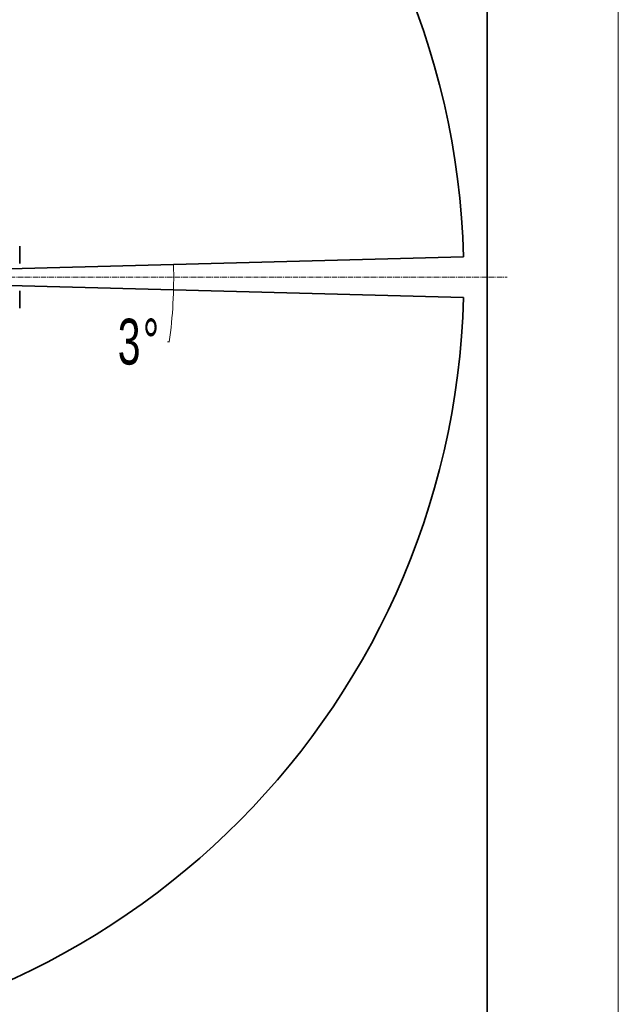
# Model space of a CAD drawing. Header units: millimetres. Extents: x -4455 to 4455, y -3150 to 3150.
# Tile 19 of 20: x 3085 to 4455, y -962 to 1293. Entities that reach past the tile are written whole.
import ezdxf

# ---------------------------------------------------------------- set-up
doc = ezdxf.new("R2010")
doc.units = ezdxf.units.MM
doc.linetypes.add('点画线', pattern=[18, 12, -2, 2, -2])
doc.layers.get('0').update_dxf_attribs({"lineweight": 35})
for name, color, linetype, lineweight in [('中心线层', 1, '点画线', 18), ('尺寸线层', 3, 'Continuous', 18), ('粗实线层', 7, 'Continuous', 35), ('细实线层', 7, 'Continuous', 18)]:
    doc.layers.add(name, color=color, linetype=linetype, lineweight=lineweight)
doc.styles.add('标准', font='txt', dxfattribs={"width": 0.667})
doc.dimstyles.new('标准', dxfattribs={"dimscale": 30, "dimtxt": 3.5, "dimasz": 4, "dimexe": 2, "dimexo": 0, "dimtad": 1, "dimdsep": 46, "dimtxsty": '标准', "dimblk": '_CAXARROW', "dimcen": 0, "dimdle": 6, "dimazin": 2, "dimtfac": 0.707107, "dimtdec": 3, "dimtmove": 2, "dimatfit": 3, "dimfxl": 1, "dimfrac": 2, "dimtolj": 1, "dimarcsym": 1})

# ---------------------------------------------------------------- blocks, each defined once
blk = doc.blocks.new('*X24')
at = {"layer": '尺寸线层', "color": 0, "linetype": 'Continuous', "transparency": 16777216}
blk.add_line((3427.3, 554.9), (3423.3, 554.9), dxfattribs=at)
blk.add_arc((2334.7, 703.3), 1102.6, 352.2644, 1.5, dxfattribs=at)
at = {"layer": '尺寸线层', "color": 0, "transparency": 16777216, "insert": (3358.5, 554.9), "char_height": 105, "width": 210, "attachment_point": 5, "line_spacing_factor": 1.15057, "style": '标准'}
blk.add_mtext('\\T1.1;3%%D', dxfattribs=at)
blk = doc.blocks.new('_CAXARROW')
blk.add_hatch(color=0).paths.add_polyline_path([(0, 0), (-1, 0.125), (-1, -0.125)], flags=0)
blk = doc.blocks.new('*X26')
at = {"layer": '粗实线层'}
blk.add_line((138.5, -95), (138.5, 95), dxfattribs=at)
at = {"layer": '细实线层'}
blk.add_line((148.5, -105), (148.5, 105), dxfattribs=at)

msp = doc.modelspace()

# ---------------------------------------------------------------- linework, layer by layer
at = {"color": 7, "linetype": 'Continuous'}
for p, q in [((3084.783, 734.804), (3084.783, 774.304)), ((3084.783, 671.804), (3084.783, 632.304))]:
    msp.add_line(p, q, dxfattribs=at)
at = {"layer": '中心线层'}
msp.add_line((1891.674, 703.304), (4200.979, 703.304), dxfattribs=at)
at = {"layer": '粗实线层'}
for q in [(4100.619, 749.547), (4100.619, 657.061)]:
    msp.add_line((2334.674, 703.304), q, dxfattribs=at)
msp.add_arc((2334.674, 703.304), 1766.55, 1.5, 358.5, dxfattribs=at)

# ---------------------------------------------------------------- block references
at = {"layer": '粗实线层', "xscale": 30, "yscale": 30, "zscale": 30}
msp.add_blockref('*X26', (0, 0), dxfattribs=at)

# ---------------------------------------------------------------- dimensions: what is measured, and where the dimension line sits
at = {"layer": '尺寸线层'}
dim = msp.add_angular_dim_2l(base=(3437.288, 703.304), line1=((2334.674, 703.304), (4100.619, 749.547)), line2=((2334.674, 703.304), (4100.619, 657.061)), dimstyle='标准', override={"dimtad": 0, "dimtih": 1, "dimtoh": 1, "dimsah": 1, "dimtdec": 2, "dimtfill": 1, "dimtzin": 8}, dxfattribs=at)
dim.commit()
dim.dimension.update_dxf_attribs({"geometry": '*X24', "text_midpoint": (3358.472, 554.89)})

doc.saveas('drawing.dxf')
